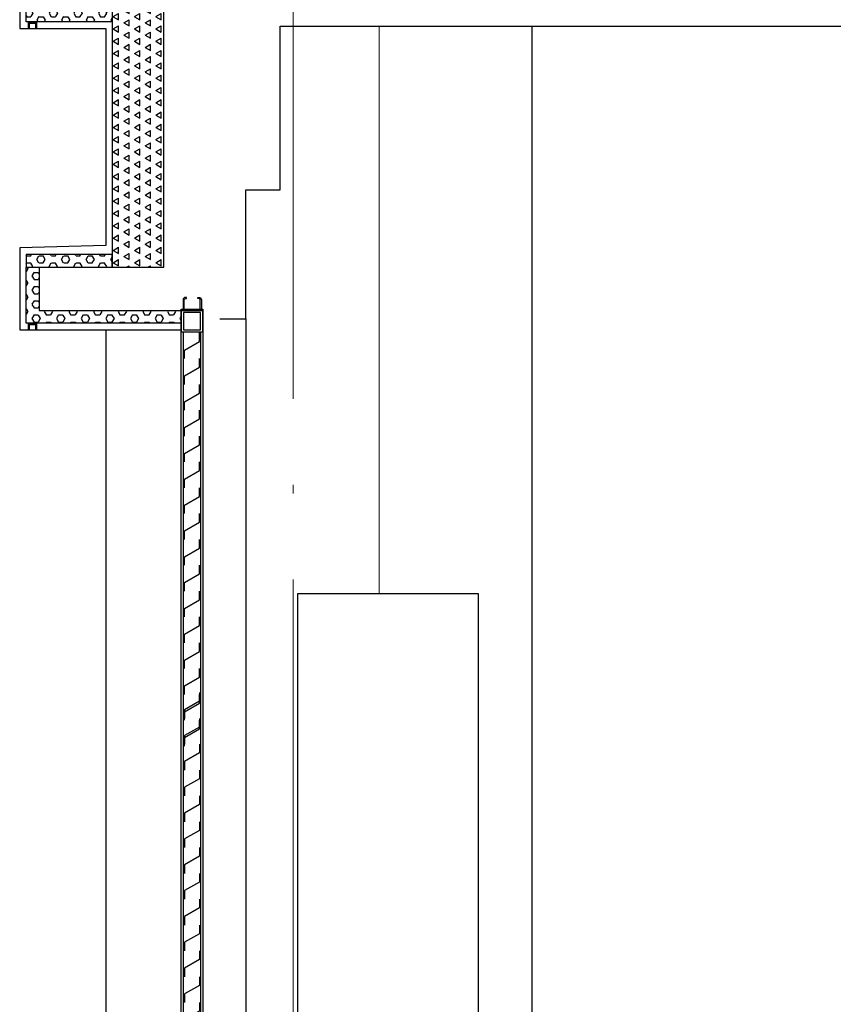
# Model space of a CAD drawing. Extents: x 447288 to 563800, y -194684 to 241749.
# Tile 32 of 91: x 479176 to 481083, y -158241 to -155954. Entities that reach past the tile are written whole.
import ezdxf

# ---------------------------------------------------------------- set-up
doc = ezdxf.new("R2010")
doc.units = 0
doc.header["$LTSCALE"] = 1000
doc.linetypes.add('DASH', pattern=[0.35, 0.25, -0.1])
doc.linetypes.add('DOTE', pattern=[2.4200000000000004, 2, -0.2, 0.02, -0.2])
doc.layers.get('0').update_dxf_attribs({"lineweight": 20})
doc.layers.add('A-ASIS', color=115, linetype='DASH', lineweight=0, plot=False)
for name, color, linetype in [('A-ELEV-HATCH', 8, 'Continuous'), ('A-ELEV-LIN1', 40, 'Continuous'), ('A-ELEV-THIN', 7, 'Continuous'), ('A-ELEV-WIN1', 135, 'Continuous'), ('A-EQPM-COND', 46, 'Continuous'), ('A-FACE', 7, 'Continuous'), ('A-GLAZ-MULL', 135, 'Continuous'), ('A-HRAL', 3, 'Continuous'), ('A-OVER', 7, 'Continuous'), ('A-WATER-LAYER', 7, 'Continuous'), ('fill', 252, 'Continuous'), ('PUB_HATCH', 8, 'Continuous'), ('SURFACE', 6, 'Continuous'), ('详图填充-建筑用保温砂浆', 8, 'Continuous'), ('详图填充-细石混凝土、混凝土', 8, 'Continuous'), ('详图现充-水泥砂浆', 8, 'Continuous')]:
    doc.layers.add(name, color=color, linetype=linetype)
doc.layers.add('DOTE', color=10, linetype='DOTE', lineweight=9)
doc.layers.add('详图填充-防水层', color=126, linetype='Continuous', lineweight=200)
pattern_1 = [(45.00000000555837, (-108751.2450978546, 398514.3393911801), (-2.892678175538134, 2.892678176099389), []), (45.00000000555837, (-108749.3166457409, 398514.3393911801), (-2.892678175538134, 2.892678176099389), [])]

# ---------------------------------------------------------------- blocks, each defined once
blk = doc.blocks.new('HesiBlk_20210328144943911')
blk.add_lwpolyline([(35.06650106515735, 60), (35.06650106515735, 40), (0, 20), (0, 0)])
blk = doc.blocks.new('*U175')
at = {"layer": 'A-ELEV-HATCH'}
h = blk.add_hatch(dxfattribs=at)
h.set_pattern_fill('ANSI32', color=256, scale=10.90897255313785, angle=360, style=0)
h.set_pattern_definition(pattern_1)
h.paths.add_polyline_path([(50, 114.9078886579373), (50, 112.1806455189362), (0, 112.1806455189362), (0, 114.9078886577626)])
at = {"layer": 'A-ELEV-WIN1'}
for points in [[(6.960125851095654, 114.9078886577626), (6.960125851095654, 136.7261592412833, -0.4142135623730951), (9.687368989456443, 139.4534023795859), (12.41461212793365, 139.4534023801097), (12.41461212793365, 142.1806455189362), (9.687368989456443, 142.1806455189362, 0.4142135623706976), (4.232882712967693, 136.7261592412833), (4.232882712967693, 114.9078886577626)], [(44.23299120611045, 114.9078886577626), (44.23299120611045, 136.7261592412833, 0.4142135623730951), (41.50574806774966, 139.4534023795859), (38.77850492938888, 139.4534023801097), (38.77850492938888, 142.1806455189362), (41.50574806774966, 142.1806455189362, -0.4142135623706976), (46.96023434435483, 136.7261592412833), (46.96023434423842, 114.9078886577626)]]:
    blk.add_lwpolyline(points, format="xyb", dxfattribs=at)
for points in [[(50, 114.9078886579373), (50, 112.1806455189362), (0, 112.1806455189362), (0, 114.9078886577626)], [(0, 62.18064551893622), (50, 62.18064551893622), (50, 112.1806455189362), (0, 112.1806455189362)], [(5, 67.18064551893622), (45, 67.18064551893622), (45, 107.1806455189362), (5, 107.1806455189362)]]:
    blk.add_lwpolyline(points, close=True, dxfattribs=at)
for points in [[(0, -921.568292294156), (0, 112.1806455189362), (50, 112.1806455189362), (50, -921.568292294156)], [(5, -921.568292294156), (5, 62.18064551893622), (45, 62.18064551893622), (45, -921.568292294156)]]:
    blk.add_lwpolyline(points, dxfattribs=at)
at = {"layer": 'A-ELEV-WIN1', "rotation": 180}
for p in [(42.4406353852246, 60), (42.4406353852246, 0), (42.4406353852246, -60), (42.4406353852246, -120), (42.4406353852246, -180), (42.4406353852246, -240), (42.4406353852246, -300), (42.4406353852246, -360), (42.4406353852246, -420), (42.4406353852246, -480), (42.4406353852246, -540), (42.4406353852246, -600), (42.4406353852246, -660), (42.4406353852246, -720), (42.4406353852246, -780), (42.4406353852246, -840)]:
    blk.add_blockref('HesiBlk_20210328144943911', p, dxfattribs=at)
blk = doc.blocks.new('*U176')
at = {"layer": 'A-ELEV-HATCH'}
h = blk.add_hatch(dxfattribs=at)
h.set_pattern_fill('ANSI32', color=256, scale=10.90897255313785, angle=360, style=0)
h.set_pattern_definition(pattern_1)
h.paths.add_polyline_path([(50, 114.9078886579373), (50, 112.1806455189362), (0, 112.1806455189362), (0, 114.9078886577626)])
at = {"layer": 'A-ELEV-WIN1'}
for points in [[(6.960125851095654, 114.9078886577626), (6.960125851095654, 136.7261592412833, -0.4142135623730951), (9.687368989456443, 139.4534023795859), (12.41461212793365, 139.4534023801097), (12.41461212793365, 142.1806455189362), (9.687368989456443, 142.1806455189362, 0.4142135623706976), (4.232882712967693, 136.7261592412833), (4.232882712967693, 114.9078886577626)], [(44.23299120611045, 114.9078886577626), (44.23299120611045, 136.7261592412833, 0.4142135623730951), (41.50574806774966, 139.4534023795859), (38.77850492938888, 139.4534023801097), (38.77850492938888, 142.1806455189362), (41.50574806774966, 142.1806455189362, -0.4142135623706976), (46.96023434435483, 136.7261592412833), (46.96023434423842, 114.9078886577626)]]:
    blk.add_lwpolyline(points, format="xyb", dxfattribs=at)
for points in [[(50, 114.9078886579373), (50, 112.1806455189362), (0, 112.1806455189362), (0, 114.9078886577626)], [(0, 62.18064551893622), (50, 62.18064551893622), (50, 112.1806455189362), (0, 112.1806455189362)], [(5, 67.18064551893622), (45, 67.18064551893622), (45, 107.1806455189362), (5, 107.1806455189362)]]:
    blk.add_lwpolyline(points, close=True, dxfattribs=at)
for points in [[(0, -949.239494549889), (0, 112.1806455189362), (50, 112.1806455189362), (50, -949.239494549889)], [(5, -949.239494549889), (5, 62.18064551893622), (45, 62.18064551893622), (45, -949.239494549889)]]:
    blk.add_lwpolyline(points, dxfattribs=at)
at = {"layer": 'A-ELEV-WIN1', "rotation": 180}
for p in [(42.4406353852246, 60), (42.4406353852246, 0), (42.4406353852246, -60), (42.4406353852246, -120), (42.4406353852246, -180), (42.4406353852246, -240), (42.4406353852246, -300), (42.4406353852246, -360), (42.4406353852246, -420), (42.4406353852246, -480), (42.4406353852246, -540), (42.4406353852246, -600), (42.4406353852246, -660), (42.4406353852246, -720), (42.4406353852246, -780), (42.4406353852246, -840)]:
    blk.add_blockref('HesiBlk_20210328144943911', p, dxfattribs=at)
blk = doc.blocks.new('*U188')
at = {"layer": 'PUB_HATCH'}
h = blk.add_hatch(dxfattribs=at)
h.set_pattern_fill('HEX', color=256, scale=10, style=0)
h.set_pattern_definition([(0, (-753316.3483564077, 93899.3072005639), (0, 16.49778), [9.525, -19.05]), (120, (-753316.3483564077, 93899.3072005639), (-14.28749658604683, -8.248889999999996), [9.524999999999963, -19.04999999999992]), (60, (-753306.8233564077, 93899.3072005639), (-14.28749658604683, 8.248890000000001), [9.525, -19.05])])
h.paths.add_polyline_path([(-30.00000275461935, 30.00000275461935), (-30.00000275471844, -99.99999889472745), (-9.90887e-11, -99.99999889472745), (0, 0), (329.9255287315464, -5.82077e-11), (329.9255287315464, 30.00000275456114)])
at = {"layer": 'SURFACE'}
blk.add_lwpolyline([(-30.00000275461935, 30.00000275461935), (-30.00000275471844, -99.99999889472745), (-9.90887e-11, -99.99999889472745), (0, 0), (329.9255287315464, -5.82077e-11), (329.9255287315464, 30.00000275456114)], close=True, dxfattribs=at)
blk = doc.blocks.new('HesiBlk_20210815100903313')
at = {"layer": 'A-FACE'}
blk.add_hatch(color=251, dxfattribs=at).paths.add_polyline_path([(20, 0), (0, 0), (0, -15), (3, -15), (3, -3), (17, -3), (17, -15), (20, -15)])
at = {"layer": 'A-ASIS'}
blk.add_lwpolyline([(0, -15), (-20, -15)], dxfattribs=at)
at = {"layer": 'A-FACE'}
blk.add_lwpolyline([(20, 0), (0, 0), (0, -15), (3, -15), (3, -3), (17, -3), (17, -15), (20, -15)], close=True, dxfattribs=at)
blk = doc.blocks.new('*U306')
at = {"layer": 'fill'}
h = blk.add_hatch(dxfattribs=at)
h.set_pattern_fill('TRIANG', color=256, scale=10, angle=90, style=0)
h.set_pattern_definition([(150, (0, 3558.20782674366), (-24.74667295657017, -14.28749487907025), [14.2875, -14.2875]), (210, (0, 3558.20782674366), (-2.9565701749e-06, -28.57499487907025), [14.2875, -14.2875]), (90, (-12.37335, 3551.064076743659), (-24.74667, 14.2875), [14.2875, -14.2875])])
h.paths.add_polyline_path([(-20, 2229.103909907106), (100, 2229.103909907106), (100, 1429.103916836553), (-20, 1429.103916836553)])
at = {"layer": 'SURFACE'}
blk.add_lwpolyline([(-20, 2229.103909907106), (100, 2229.103909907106), (100, 1429.103916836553), (-20, 1429.103916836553)], close=True, dxfattribs=at)
blk = doc.blocks.new('*U212')
at = {"layer": 'PUB_HATCH'}
h = blk.add_hatch(dxfattribs=at)
h.set_pattern_fill('HEX', color=256, scale=10, style=0)
h.set_pattern_definition([(0, (-753476.348362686, 93999.30724585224), (0, 16.49778), [9.525, -19.05]), (120, (-753476.348362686, 93999.30724585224), (-14.28749658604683, -8.248889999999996), [9.52499999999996, -19.04999999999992]), (60, (-753466.8233626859, 93999.30724585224), (-14.28749658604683, 8.248890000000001), [9.525, -19.05])])
h.paths.add_polyline_path([(-30.00000275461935, 30.00000275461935), (-30.00000275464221, 4.63936048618e-05), (-2.28653e-11, 4.63936048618e-05), (0, 0), (169.925522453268, -5.82077e-11), (169.925522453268, 30.00000275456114)])
at = {"layer": 'SURFACE'}
blk.add_lwpolyline([(-30.00000275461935, 30.00000275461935), (-30.00000275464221, 4.63936048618e-05), (-2.28653e-11, 4.63936048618e-05), (0, 0), (169.925522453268, -5.82077e-11), (169.925522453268, 30.00000275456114)], close=True, dxfattribs=at)
blk = doc.blocks.new('*U214')
at = {"layer": 'PUB_HATCH'}
h = blk.add_hatch(dxfattribs=at)
h.set_pattern_fill('HEX', color=256, scale=10, style=0)
h.set_pattern_definition([(0, (-753476.3490283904, 93899.3072005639), (0, 16.49778), [9.525, -19.05]), (120, (-753476.3490283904, 93899.3072005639), (-14.28749658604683, -8.248889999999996), [9.52499999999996, -19.04999999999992]), (60, (-753466.8240283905, 93899.3072005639), (-14.28749658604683, 8.248890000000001), [9.525, -19.05])])
h.paths.add_polyline_path([(-30.00000275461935, 30.00000275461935), (-30.00000275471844, -99.99999889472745), (-9.90887e-11, -99.99999889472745), (0, 0), (169.9248567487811, -5.82077e-11), (169.9248567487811, 30.00000275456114)])
at = {"layer": 'SURFACE'}
blk.add_lwpolyline([(-30.00000275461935, 30.00000275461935), (-30.00000275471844, -99.99999889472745), (-9.90887e-11, -99.99999889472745), (0, 0), (169.9248567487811, -5.82077e-11), (169.9248567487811, 30.00000275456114)], close=True, dxfattribs=at)
blk = doc.blocks.new('*U213')
at = {"layer": 'PUB_HATCH'}
h = blk.add_hatch(dxfattribs=at)
h.set_pattern_fill('HEX', color=256, scale=10, style=0)
h.set_pattern_definition([(0, (-753576.253124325, 93999.30724585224), (0, 16.49778), [9.525, -19.05]), (120, (-753576.253124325, 93999.30724585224), (-14.28749658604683, -8.248889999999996), [9.524999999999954, -19.04999999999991]), (60, (-753566.7281243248, 93999.30724585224), (-14.28749658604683, 8.248890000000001), [9.525, -19.05])])
h.paths.add_polyline_path([(-30.00000275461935, 30.00000275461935), (-30.00000275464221, 4.63936048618e-05), (-2.28653e-11, 4.63936048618e-05), (0, 0), (70.02076081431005, -5.82077e-11), (70.02076081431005, 30.00000275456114)])
at = {"layer": 'SURFACE'}
blk.add_lwpolyline([(-30.00000275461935, 30.00000275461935), (-30.00000275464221, 4.63936048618e-05), (-2.28653e-11, 4.63936048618e-05), (0, 0), (70.02076081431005, -5.82077e-11), (70.02076081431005, 30.00000275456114)], close=True, dxfattribs=at)
blk = doc.blocks.new('*U215')
at = {"layer": 'fill'}
h = blk.add_hatch(dxfattribs=at)
h.set_pattern_fill('TRIANG', color=256, scale=10, angle=90, style=0)
h.set_pattern_definition([(150, (0, 3558.207811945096), (-24.74667295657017, -14.28749487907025), [14.2875, -14.2875]), (210, (0, 3558.207811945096), (-2.9565701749e-06, -28.57499487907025), [14.2875, -14.2875]), (90, (-12.37335, 3551.064061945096), (-24.74667, 14.2875), [14.2875, -14.2875])])
h.paths.add_polyline_path([(-20, 2129.103909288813), (100, 2129.103909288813), (100, 1529.103902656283), (-20, 1529.103902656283)])
at = {"layer": 'SURFACE'}
blk.add_lwpolyline([(-20, 2129.103909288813), (100, 2129.103909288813), (100, 1529.103902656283), (-20, 1529.103902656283)], close=True, dxfattribs=at)
blk = doc.blocks.new('A$C43A258F8')
at = {"layer": 'A-GLAZ-MULL'}
blk.add_lwpolyline([(0, -50), (0, 50), (5, 50), (5, -50)], close=True, dxfattribs=at)
at = {"layer": 'A-GLAZ-MULL', "linetype": 'DASH', "ltscale": 0.05}
blk.add_lwpolyline([(79, 35), (21, 35, 0.4142135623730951), (5, 19), (5, -19, 0.4142135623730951), (21, -35), (79, -35, 0.4142135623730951), (95, -19), (95, -14), (89, -14), (89, -19, -0.4142135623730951), (79, -29), (21, -29, -0.4142135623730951), (11, -19), (11, 19, -0.4142135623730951), (21, 29), (79, 28.99999999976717, -0.4142135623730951), (89, 18.99999999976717), (89, 14), (95, 14), (95, 18.99999999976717, 0.4142135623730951), (79, 34.99999999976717)], format="xyb", dxfattribs=at)
blk = doc.blocks.new('*U305')
at = {"layer": 'A-HRAL'}
for points in [[(-74.99999999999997, 695.0000074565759), (-74.99999999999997, 665.000007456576), (-24.99999999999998, 665.000007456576), (-24.99999999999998, 695.0000074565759)], [(-72.99999999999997, 693.000007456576), (-72.99999999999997, 667.0000074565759), (-26.99999999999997, 667.0000074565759), (-26.99999999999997, 693.000007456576)]]:
    blk.add_lwpolyline(points, close=True, dxfattribs=at)
for points in [[(-64.99999998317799, 1.02154445e-08), (-64.99999999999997, 665.000007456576)], [(-34.99999998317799, 1.02154445e-08), (-34.99999999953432, 665.000007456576)]]:
    blk.add_lwpolyline(points, dxfattribs=at)
at = {"layer": 'A-GLAZ-MULL', "xscale": -1, "rotation": 90}
blk.add_blockref('A$C43A258F8', (-50, 0), dxfattribs=at)
blk = doc.blocks.new('fxgs')
h = blk.add_hatch()
h.set_pattern_fill('ANSI33', color=253, scale=9.999999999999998)
h.set_pattern_definition([(45, (-396717.2068701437, -189334.1899540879), (-22.45064030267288, 22.45064030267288), []), (45, (-396694.7562201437, -189334.1899540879), (-22.45064030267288, 22.45064030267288), [15.875, -7.9375])])
h.paths.add_polyline_path([(1321.15382343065, 298.8183689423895), (1321.403810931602, 323.8171190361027), (107.0071661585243, 332.9863016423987), (107.0072347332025, 307.9850509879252)])
at = {"layer": 'fill'}
h = blk.add_hatch(dxfattribs=at)
h.set_pattern_fill('TRIANG', color=256, scale=10, angle=90, style=0)
h.set_pattern_definition([(150, (-650656.4063907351, -19431.84150360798), (-24.74667295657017, -14.28749487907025), [14.2875, -14.2875]), (210, (-650656.4063907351, -19431.84150360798), (-2.9565701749e-06, -28.57499487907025), [14.2875, -14.2875]), (90, (-650668.7797407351, -19438.98525360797), (-24.74667, 14.2875), [14.2875, -14.2875])])
h.paths.add_polyline_path([(-370.1069527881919, 919.9999968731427), (-470.0034323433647, 919.9999968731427), (-469.8995905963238, 120.0000038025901), (-370.003111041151, 120.0000038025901)])
at = {"layer": 'PUB_HATCH'}
h = blk.add_hatch(dxfattribs=at)
h.set_pattern_fill('ANSI37', color=256, scale=8)
h.set_pattern_definition([(45, (-692676.0292060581, -202803.6510101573), (-8.980256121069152, 8.980256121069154), []), (135, (-692676.0292060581, -202803.6510101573), (-8.980256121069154, -8.980256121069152), [])])
edge = h.paths.add_edge_path()
edge.add_line((-49.99999897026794, 895.879573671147), (-32.78223605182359, 895.8795726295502))
edge.add_arc((-34.62226738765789, 917.6552965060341), 21.85332619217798, 274.8299740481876, 358.0013226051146)
edge.add_line((-12.78223605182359, 916.8931310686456), (-49.99999765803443, 916.8931308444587))
edge.add_line((-49.99999765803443, 916.8931308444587), (-49.99999897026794, 895.879573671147))
h = blk.add_hatch(dxfattribs=at)
h.set_pattern_fill('HONEY', color=256, scale=10, angle=90)
h.set_pattern_definition([(90, (-33877.37365169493, -17818.30524418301), (-13.74815, 23.8125), [15.875, -31.75]), (210, (-33877.37365169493, -17818.30524418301), (-13.74815492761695, -23.81249715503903), [15.875, -31.75]), (150, (-33877.37365169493, -17818.30524418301), (-27.49630492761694, 2.8449609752e-06), [-31.75, 15.875])])
h.paths.add_polyline_path([(-69.99999839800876, 249.9295559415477), (-69.99999840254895, 220.0000112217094), (-69.99999839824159, 220.0000112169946), (-69.99999839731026, 149.9295559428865), (1321.153823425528, 149.9295543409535), (1321.153823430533, 249.9295543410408)])
h = blk.add_hatch(dxfattribs=at)
h.set_pattern_fill('焦渣矿渣', color=256, scale=10)
h.set_pattern_definition([(0, (-32697.25853552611, -17768.23480995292), (20, 34.64), [4, -36]), (300, (-32697.25853552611, -17768.23480995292), (39.99911998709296, -0.0005080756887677), [4, -36]), (240, (-32693.25853552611, -17768.23480995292), (19.99911998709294, -34.64050807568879), [4, -36]), (270, (-32681.2585355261, -17768.23480995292), (40, -20.00000000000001), [6, -28.64]), (270, (-32677.2585355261, -17768.23480995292), (40, -20.00000000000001), [6, -28.64]), (270, (-32673.2585355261, -17768.23480995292), (40, -20.00000000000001), [6, -28.64])])
h.paths.add_polyline_path([(-69.9999984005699, 149.9295559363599), (1321.153823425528, 149.9295543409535), (1321.153823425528, 119.9999885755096), (-69.9999984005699, 119.9999901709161)])
at = {"layer": '详图填充-建筑用保温砂浆'}
h = blk.add_hatch(dxfattribs=at)
h.set_pattern_fill('HEX', color=256, scale=10, angle=270, style=0)
h.set_pattern_definition([(270, (-32335.87757651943, -17438.82378373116), (16.49778, -3e-15), [9.525, -19.05]), (29.99999999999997, (-32335.87757651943, -17438.82378373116), (-8.248889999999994, 14.28749658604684), [9.525, -19.05]), (330, (-32335.87757651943, -17448.34878373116), (8.248890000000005, 14.28749658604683), [9.525, -19.05])])
h.paths.add_polyline_path([(-69.99999765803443, 920.0006159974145), (-99.99999765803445, 920.0006159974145), (-99.99999839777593, 120.000000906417), (-69.99999839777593, 120.000000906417)])
at = {"layer": '详图填充-细石混凝土、混凝土'}
h = blk.add_hatch(dxfattribs=at)
h.set_pattern_fill('混凝土', color=256, scale=15)
h.set_pattern_definition([(50, (-361.4564402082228, 148.5582118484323), (107.589027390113, -9.412820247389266), [11.25, -123.75]), (355, (-361.4564402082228, 148.5582118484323), (-20.81270004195, 112.8288200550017), [9, -99]), (100.4514, (-352.4906882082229, 147.7738108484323), (86.77640725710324, 103.415931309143), [9.5610285, -105.1713168]), (46.1842, (-361.4564402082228, 178.5582118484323), (160.0861572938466, -24.82785214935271), [16.875, -185.625]), (96.6356, (-348.1159284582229, 176.4892157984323), (140.1994058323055, 146.1176806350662), [14.3415432, -157.75695]), (351.1842000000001, (-361.4564402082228, 178.5582118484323), (140.1992917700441, 146.1177901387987), [13.5, -148.5]), (21, (-346.4564402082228, 171.0582118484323), (89.53605781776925, -60.39283359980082), [11.25, -123.75]), (326, (-346.4564402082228, 171.0582118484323), (36.49729978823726, 108.7725067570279), [9, -99]), (71.4514, (-338.9951052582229, 166.0254709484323), (126.0333942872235, 48.37957450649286), [9.5610285, -105.1713168]), (37.5, (-361.4564402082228, 148.5582118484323), (1.8239782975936, 49.93407807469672), [0, -97.80000000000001, 0, -100.5, 0, -99.375]), (7.499999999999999, (-361.4564402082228, 148.5582118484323), (39.46043061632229, 59.16175678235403), [0, -57.3, 0, -95.54999999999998, 0, -37.875]), (327.5, (-394.9064402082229, 148.5582118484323), (80.07336542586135, -3.383230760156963), [0, -37.5, 0, -117, 0, -155.25]), (317.5, (-409.9064402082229, 148.5582118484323), (87.47792540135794, 15.01574734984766), [0, -48.75, 0, -77.69999999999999, 0, -110.25])])
edge = h.paths.add_edge_path()
edge.add_line((-49.99999839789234, 579.9295559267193), (107.0072347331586, 307.9850509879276))
edge.add_line((107.0072347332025, 307.9850509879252), (1321.403821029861, 298.8183705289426))
edge.add_line((1321.403821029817, 298.8183705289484), (1321.479302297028, 278.8180856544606))
edge.add_line((1321.479302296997, 278.8180856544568), (150.4190557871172, 282.9295559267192))
edge.add_line((150.4190557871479, 282.9295559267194), (44.2095286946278, 287.9295559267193))
edge.add_arc((36.97141959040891, 386.6361617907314), 98.97163363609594, 180.1196065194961, 274.1939660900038, ccw=False)
edge.add_line((-61.99999839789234, 386.4295559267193), (-61.99999839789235, 579.739189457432))
edge.add_line((-61.99999839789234, 579.739189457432), (-49.99999839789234, 579.9295559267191))
h = blk.add_hatch(dxfattribs=at)
h.set_pattern_fill('混凝土', color=256, scale=5)
h.set_pattern_definition([(50, (-467555.8775765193, -289773.8052441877), (35.86300913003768, -3.137606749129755), [3.75, -41.25]), (355, (-467555.8775765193, -289773.8052441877), (-6.93756668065, 37.6096066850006), [3, -33]), (100.4514, (-467552.8889925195, -289774.0667111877), (28.92546908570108, 34.47197710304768), [3.1870095, -35.0571056]), (46.18420000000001, (-467555.8775765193, -289763.8052441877), (53.36205243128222, -8.275950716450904), [5.624999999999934, -61.87499999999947]), (96.6356, (-467551.4307392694, -289764.4949095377), (46.73313527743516, 48.70589354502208), [4.780514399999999, -52.58565]), (351.1842000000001, (-467555.8775765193, -289763.8052441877), (46.73309725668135, 48.70593004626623), [4.5, -49.5]), (21, (-467550.8775765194, -289766.3052441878), (29.84535260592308, -20.13094453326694), [3.75, -41.25]), (326, (-467550.8775765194, -289766.3052441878), (12.16576659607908, 36.25750225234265), [3, -33]), (71.4514, (-467548.3904648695, -289767.9828244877), (42.01113142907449, 16.12652483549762), [3.1870095, -35.0571056]), (37.5, (-467555.8775765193, -289773.8052441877), (0.6079927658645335, 16.64469269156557), [0, -32.6, 0, -33.5, 0, -33.125]), (7.499999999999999, (-467555.8775765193, -289773.8052441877), (13.15347687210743, 19.72058559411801), [0, -19.1, 0, -31.85, 0, -12.625]), (327.5, (-467567.0275765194, -289773.8052441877), (26.69112180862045, -1.127743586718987), [0, -12.5, 0, -39, 0, -51.75]), (317.5, (-467572.0275765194, -289773.8052441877), (29.15930846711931, 5.005249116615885), [0, -16.25, 0, -25.9, 0, -36.75])])
edge = h.paths.add_edge_path()
edge.add_line((30.00000160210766, 279.9295559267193), (-69.99999839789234, 279.9295559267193))
edge.add_line((-69.99999839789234, 279.9295559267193), (-69.99999839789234, 379.9295559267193))
edge.add_arc((30.00000160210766, 379.9295559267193), 100, 180, 270)
h = blk.add_hatch(dxfattribs=at)
h.set_pattern_fill('混凝土', color=256, scale=15)
h.set_pattern_definition([(50, (-361.3809589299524, 119.6696821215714), (107.589027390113, -9.412820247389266), [11.25, -123.75]), (355, (-361.3809589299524, 119.6696821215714), (-20.81270004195, 112.8288200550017), [9, -99]), (100.4514, (-352.4152069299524, 118.8852811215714), (86.77640725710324, 103.415931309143), [9.5610285, -105.1713168]), (46.1842, (-361.3809589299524, 149.6696821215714), (160.0861572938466, -24.82785214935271), [16.875, -185.625]), (96.6356, (-348.0404471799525, 147.6006860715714), (140.1994058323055, 146.1176806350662), [14.3415432, -157.75695]), (351.1842000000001, (-361.3809589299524, 149.6696821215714), (140.1992917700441, 146.1177901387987), [13.5, -148.5]), (21, (-346.3809589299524, 142.1696821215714), (89.53605781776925, -60.39283359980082), [11.25, -123.75]), (326, (-346.3809589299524, 142.1696821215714), (36.49729978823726, 108.7725067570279), [9, -99]), (71.4514, (-338.9196239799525, 137.1369412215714), (126.0333942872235, 48.37957450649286), [9.5610285, -105.1713168]), (37.5, (-361.3809589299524, 119.6696821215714), (1.8239782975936, 49.93407807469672), [0, -97.80000000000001, 0, -100.5, 0, -99.375]), (7.499999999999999, (-361.3809589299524, 119.6696821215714), (39.46043061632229, 59.16175678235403), [0, -57.3, 0, -95.54999999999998, 0, -37.875]), (327.5, (-394.8309589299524, 119.6696821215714), (80.07336542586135, -3.383230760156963), [0, -37.5, 0, -117, 0, -155.25]), (317.5, (-409.8309589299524, 119.6696821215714), (87.47792540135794, 15.01574734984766), [0, -48.75, 0, -77.69999999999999, 0, -110.25])])
h.paths.add_polyline_path([(-69.99999839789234, 279.9295559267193), (1321.15382341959, 279.9295543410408), (1321.15382341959, 249.9295543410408), (-69.99999839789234, 249.9295559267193)])
blk.add_lwpolyline([(107.0072347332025, 307.9850509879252), (107.0071661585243, 332.9863016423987)])
at = {"layer": 'A-ASIS'}
blk.add_lwpolyline([(-69.99999839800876, 249.9295559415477), (1321.15382343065, 249.9295543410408), (1321.153823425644, 149.9295543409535), (-69.99999840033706, 149.9295559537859), (-69.99999840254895, 220.000011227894), (-69.99999840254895, 220.0000112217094)], close=True, dxfattribs=at)
at = {"layer": 'A-ELEV-LIN1'}
blk.add_lwpolyline([(1321.15382343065, 298.8183689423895), (1321.403810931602, 323.8171190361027), (107.0071661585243, 332.9863016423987), (107.0072347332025, 307.9850509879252)], close=True, dxfattribs=at)
for points in [[(907.0072512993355, 301.9463774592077), (907.0071827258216, 326.9472243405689)], [(917.0072515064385, 301.8708940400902), (917.007182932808, 326.8717358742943)]]:
    blk.add_lwpolyline(points, dxfattribs=at)
at = {"layer": 'A-ELEV-THIN'}
blk.add_lwpolyline([(-49.99999897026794, 895.879573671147), (-32.78223605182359, 895.8795726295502, 0.3797213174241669), (-12.78223605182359, 916.8931305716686), (-12.78223605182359, 916.8931310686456), (-49.99999765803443, 916.8931308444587)], format="xyb", close=True, dxfattribs=at)
at = {"layer": 'A-OVER'}
for points in [[(14.99875663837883, 893.3636614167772), (14.99875780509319, 1034.999991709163), (-535.0031112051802, 1044.990867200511), (-535.0031111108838, 954.9999974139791), (-485.0033702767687, 954.9999974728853), (-485.0029761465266, 171.8405836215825)], [(14.99875780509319, 1034.999991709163), (1321.406921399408, 1034.999991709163)], [(-485.0029603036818, 919.9999974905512), (-485.0029603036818, 171.8405836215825), (-584.9255252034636, 164.9999601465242), (-584.92552520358, -24.99999786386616)], [(-12.7822368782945, 916.5634151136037), (14.99875663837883, 893.3636614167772)], [(14.99875663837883, 893.3636614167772), (1321.406921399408, 893.3636614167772)], [(-485.0029603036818, 171.8405836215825), (-584.924853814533, 164.9999601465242), (-584.924853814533, -24.99999786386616), (-384.9999943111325, -24.99999786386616), (-384.9999943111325, -529.331155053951), (-584.9254768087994, -535.000031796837), (-584.925463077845, -724.9999870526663), (-210.0000000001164, -724.9999870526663)], [(-120.0000000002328, -699.9999894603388), (-60.05223312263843, -699.9999894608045), (-60.00326299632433, -399.9993923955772), (20.00000000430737, -399.9993832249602), (20.00000000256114, -20.00000018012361), (1321.403810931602, -20.00001196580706)]]:
    blk.add_lwpolyline(points, dxfattribs=at)
blk.add_lwpolyline([(-250.0000068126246, 1019.999993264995), (-250.0000068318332, 1019.999993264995), (-285.0000068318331, 1019.999993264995), (-285.0000068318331, 1019.999993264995)], close=True, dxfattribs=at)
at = {"layer": 'A-WATER-LAYER'}
for points in [[(-69.99999765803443, 920.0006159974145), (-69.99999839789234, 386.4295559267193, 0.414213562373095), (36.50000160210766, 279.9295559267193), (140.5039823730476, 279.9295559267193)], [(-66.99999765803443, 920.0006159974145), (-66.99999839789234, 386.4295559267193, 0.4142135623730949), (36.50000160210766, 282.9295559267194), (140.5039823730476, 282.9295559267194)], [(-12.78258432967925, 920.0006159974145), (-64.99999765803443, 920.0006159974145), (-64.99999839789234, 386.4295559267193, 0.4142135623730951), (36.50000160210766, 284.9295559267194), (140.1349281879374, 284.9295559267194), (149.6809474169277, 279.9295559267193), (1321.15382343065, 279.9295543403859)], [(-12.78258432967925, 916.8832151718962), (-61.99999765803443, 916.8963279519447), (-61.99999839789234, 386.4295559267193, 0.4142135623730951), (36.50000160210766, 287.9295559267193), (140.8730365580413, 287.9295559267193), (150.4190557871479, 282.9295559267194), (1321.15382343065, 282.9295543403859)]]:
    blk.add_lwpolyline(points, format="xyb", dxfattribs=at)
for points in [[(-49.99999765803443, 916.8931308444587), (-49.99999839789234, 579.9295559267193), (107.0072347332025, 307.9850509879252), (1321.15382343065, 298.8183689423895)], [(-49.99999839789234, 599.9295559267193), (107.0071798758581, 327.9851460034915)]]:
    blk.add_lwpolyline(points, dxfattribs=at)
at = {"layer": 'PUB_HATCH'}
blk.add_lwpolyline([(-69.9999984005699, 149.9295559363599), (1321.153823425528, 149.9295543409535), (1321.153823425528, 119.9999885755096), (-69.9999984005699, 119.9999901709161)], close=True, dxfattribs=at)
at = {"layer": 'SURFACE'}
for points in [[(-370.1069527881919, 919.9999968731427), (-470.0034323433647, 919.9999968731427), (-469.8995905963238, 120.0000038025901), (-370.003111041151, 120.0000038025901)], [(-69.99999839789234, 279.9295559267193), (1321.15382341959, 279.9295543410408), (1321.15382341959, 249.9295543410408), (-69.99999839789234, 249.9295559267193)]]:
    blk.add_lwpolyline(points, close=True, dxfattribs=at)
at = {"layer": 'SURFACE', "linetype": 'ByBlock'}
blk.add_lwpolyline([(-69.99999765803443, 920.0006159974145), (-99.99999765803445, 920.0006159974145), (-99.99999839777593, 120.000000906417), (-69.99999839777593, 120.000000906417)], close=True, dxfattribs=at)
at = {"layer": 'SURFACE'}
blk.add_lwpolyline([(1321.15382342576, 149.9295543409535), (1321.15382342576, 149.9295543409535), (-69.99999840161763, 149.9295559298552), (-69.99999840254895, 220.000011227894), (-69.99999840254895, 220.0000112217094), (-69.99999839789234, 249.9295559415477), (1321.15382341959, 249.9295543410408)], dxfattribs=at)
at = {"layer": '详图填充-防水层', "linetype": 'DASH', "ltscale": 0.1, "const_width": 3}
for points in [[(-68.49999765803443, 920.0006159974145), (-68.49999839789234, 386.4295559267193, 0.4142135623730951), (36.50000160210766, 281.4295559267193), (140.5039823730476, 281.4295559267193)], [(-12.78258432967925, 918.4335997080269), (-63.49999765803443, 918.4332541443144), (-63.49999839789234, 386.4295559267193, 0.4142135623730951), (36.50000160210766, 286.4295559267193), (140.5039823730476, 286.4295559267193), (150.0500016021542, 281.4295559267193), (1321.15382343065, 281.429554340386)]]:
    blk.add_lwpolyline(points, format="xyb", dxfattribs=at)
at = {"layer": '详图现充-水泥砂浆'}
blk.add_lwpolyline([(30.00000160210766, 279.9295559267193), (-69.99999839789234, 279.9295559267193), (-69.99999839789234, 379.9295559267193, 0.4142135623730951)], format="xyb", close=True, dxfattribs=at)
at = {"xscale": -1}
for name, p in [('*U306', (-269.9999943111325, -1309.103913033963)), ('*U215', (-269.9999941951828, -2109.103905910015))]:
    blk.add_blockref(name, p, dxfattribs=at)
for name, p in [('*U213', (-539.9248510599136, 119.9999573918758)), ('HesiBlk_20210815100903313', (-564.9248461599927, -9.999997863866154)), ('*U212', (-539.9255224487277, -580.0000345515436)), ('HesiBlk_20210815100903313', (-564.9248461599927, -709.9999870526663))]:
    blk.add_blockref(name, p)
at = {"xscale": -1, "rotation": 180}
for name, p in [('*U214', (-539.9248510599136, 20.00000489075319)), ('*U188', (-539.9255224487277, -679.9999870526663))]:
    blk.add_blockref(name, p, dxfattribs=at)
at = {"layer": 'A-HRAL'}
blk.add_blockref('*U305', (-99.99999835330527, 1024.999993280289), dxfattribs=at)

msp = doc.modelspace()

# ---------------------------------------------------------------- linework, layer by layer
at = {"color": 0}
msp.add_line((480010.5132125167, -157287.7989667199), (480010.5129667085, -155969.626424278), dxfattribs=at)
at = {"layer": 'A-ELEV-THIN'}
msp.add_lwpolyline([(479700.5129352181, -159129.6270649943), (479700.5129352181, -159384.6270677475), (480365.5378423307, -159379.6270677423), (480365.5378709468, -155969.6264274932)], dxfattribs=at)
at = {"layer": 'A-EQPM-COND'}
msp.add_lwpolyline([(480240.512932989, -157287.7989667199), (479820.5129329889, -157287.7989667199), (479820.5129329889, -158637.7989667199), (480240.512932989, -158637.7989667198)], close=True, dxfattribs=at)
at = {"layer": 'A-OVER'}
for points in [[(479700.4638067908, -156649.6264114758), (479700.4638067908, -159229.6222032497)], [(479375.5160401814, -156674.6257848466), (479375.5160401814, -158476.4872325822)]]:
    msp.add_lwpolyline(points, dxfattribs=at)
at = {"layer": 'DOTE'}
msp.add_line((479810.5129351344, -164094.9190614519), (479810.5129351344, -154217.4757828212), dxfattribs=at)

# ---------------------------------------------------------------- block references
msp.add_blockref('*U175', (479550.5160461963, -156741.8070545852))
at = {"rotation": 180}
msp.add_blockref('*U176', (479600.5160461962, -158417.4469674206), dxfattribs=at)
at = {"layer": 'A-OVER'}
msp.add_blockref('fxgs', (479760.5160399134, -155949.626422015), dxfattribs=at)

doc.saveas('drawing.dxf')
